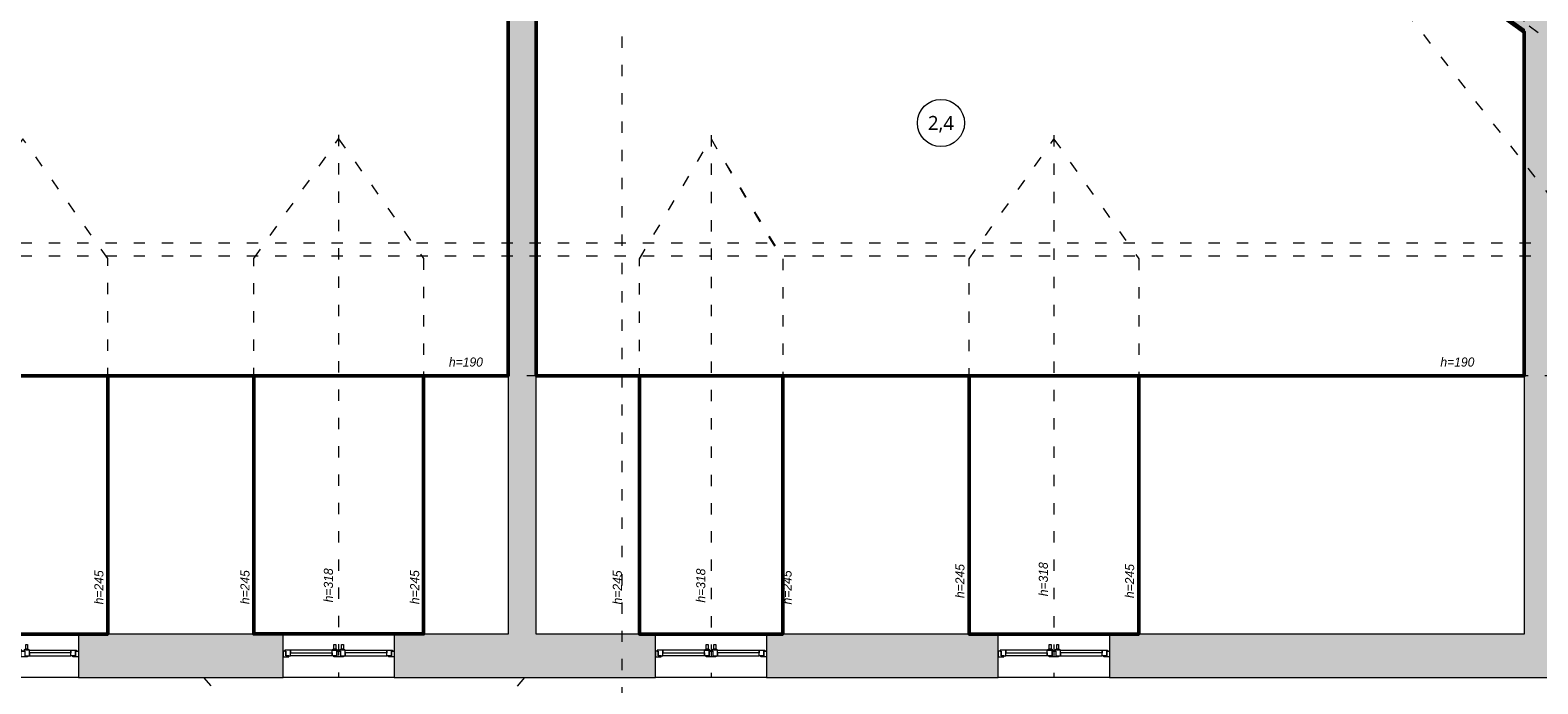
# Model space of a CAD drawing. Header units: millimetres. Extents: x -221 to 149158, y -114258 to 0.
# Tile 185 of 219: x 112839 to 114439, y -54811 to -54118. Entities that reach past the tile are written whole.
import ezdxf
from ezdxf.enums import TextEntityAlignment as Align

# ---------------------------------------------------------------- set-up
doc = ezdxf.new("R2010")
doc.units = ezdxf.units.MM
doc.linetypes.add('ACAD_ISO03W100', pattern=[30, 12, -18])
doc.layers.get('0').update_dxf_attribs({"lineweight": 0})
doc.layers.add('A-przekrycieram.ART', color=7, linetype='Continuous', lineweight=0, true_color=0xffffff)
doc.layers.add('instalacje_arch', color=7, linetype='Continuous', lineweight=30, true_color=0xd60000)
for name, color, linetype, lineweight in [('opis..KF', 250, 'Continuous', 15), ('powierzchnie', 21, 'Continuous', 50), ('stolarka_arch', 250, 'Continuous', 5), ('wymiar..KF', 12, 'Continuous', 5), ('wypełnienie istn..KF', 250, 'Continuous', 0), ('ściany ist..KF', 61, 'Continuous', 5)]:
    doc.layers.add(name, color=color, linetype=linetype, lineweight=lineweight)
doc.styles.add('ARCH', font='segoeuil.ttf')
doc.styles.add('DIM', font='simplex.shx', dxfattribs={"width": 0.6})
doc.dimstyles.new('100-STD', dxfattribs={"dimscale": 10, "dimtxt": 1.3, "dimasz": 0.15, "dimexe": 5, "dimexo": 10, "dimgap": 0.4, "dimtad": 1, "dimdec": 1, "dimrnd": 0.5, "dimdsep": 46, "dimtxsty": 'DIM', "dimblk": 'KR21', "dimcen": 1, "dimdle": 10, "dimse1": 1, "dimse2": 1, "dimclrd": 256, "dimclre": 256, "dimclrt": 256, "dimadec": 0, "dimazin": 0, "dimtfac": 1, "dimtdec": 1, "dimtmove": 2, "dimatfit": 3, "dimldrblk": 'KR21', "dimfxl": 1, "dimtvp": 5.6, "dimtolj": 1, "dimtzin": 2, "dimarcsym": 0})

# ---------------------------------------------------------------- blocks, each defined once
blk = doc.blocks.new('KR21')
at = {"ltscale": 100}
blk.add_line((0, -5), (0, 5), dxfattribs=at)
at = {"ltscale": 100, "const_width": 0.84}
blk.add_lwpolyline([(-2.5, -2.5), (2.6, 2.6)], dxfattribs=at)
blk = doc.blocks.new('*D582')
at = {"layer": 'Defpoints', "color": 0, "linetype": 'ByBlock', "transparency": 16777216}
for p in [(0, -54123.3), (135331.4, -54123.3), (135533.8, -54575.5)]:
    blk.add_point(p, dxfattribs=at)
at = {"layer": 'wymiar..KF', "linetype": 'Continuous', "lineweight": -2, "transparency": 16777216}
blk.add_line((135331.4, -54574), (135331.4, -54124.8), dxfattribs=at)
at = {"layer": 'wymiar..KF', "linetype": 'ByBlock', "lineweight": -2, "transparency": 16777216, "xscale": 1.5, "yscale": 1.5, "zscale": 1.5}
for p, rotation in [((135331.4, -54123.3), 90), ((135331.4, -54575.5), 270)]:
    blk.add_blockref('KR21', p, dxfattribs=dict(at, rotation=rotation))
at = {"layer": 'wymiar..KF', "linetype": 'ByBlock', "transparency": 16777216, "insert": (135320.9, -54349.4), "char_height": 13, "attachment_point": 5, "rotation": 90, "style": 'DIM'}
blk.add_mtext('\\A1;452', dxfattribs=at)
blk = doc.blocks.new('*D583')
at = {"layer": 'Defpoints', "color": 0, "linetype": 'ByBlock', "transparency": 16777216}
for p in [(-202.4, -53646.3), (135612.3, -53646.3), (0, -54123.3)]:
    blk.add_point(p, dxfattribs=at)
at = {"layer": 'wymiar..KF', "linetype": 'Continuous', "lineweight": -2, "transparency": 16777216}
blk.add_line((-202.4, -54121.8), (-202.4, -53647.8), dxfattribs=at)
at = {"layer": 'wymiar..KF', "linetype": 'ByBlock', "lineweight": -2, "transparency": 16777216, "xscale": 1.5, "yscale": 1.5, "zscale": 1.5}
for p, rotation in [((-202.4, -53646.3), 90), ((-202.4, -54123.3), 270)]:
    blk.add_blockref('KR21', p, dxfattribs=dict(at, rotation=rotation))
at = {"layer": 'wymiar..KF', "linetype": 'ByBlock', "transparency": 16777216, "insert": (-212.9, -53884.8), "char_height": 13, "attachment_point": 5, "rotation": 90, "style": 'DIM'}
blk.add_mtext('\\A1;477', dxfattribs=at)
blk = doc.blocks.new('*U641')
at = {"layer": 'stolarka_arch', "lineweight": 0}
blk.add_lwpolyline([(0, 0), (118, 0), (118, -46), (0, -46)], close=True, dxfattribs=at)
at = {"layer": 'stolarka_arch'}
for points in [[(0, -22), (6, -22), (6, -23), (3, -23), (3, -28), (0, -28)], [(3, -23), (8, -23), (8, -29), (2, -29), (2, -28), (3, -28)], [(8, -26), (52, -26), (52, -23), (8, -23)], [(8, -26), (52, -26), (52, -29), (8, -29)], [(57, -23), (52, -23), (52, -29), (58, -29), (58, -28), (57, -28)], [(57, -30), (53, -30), (53, -29), (57, -29)], [(54, -22), (64, -22), (64, -23), (61, -23), (61, -28), (57, -28), (57, -23), (54, -23)], [(56, -35), (54, -35), (54, -30), (56, -30)], [(61, -23), (66, -23), (66, -29), (60, -29), (60, -28), (61, -28)], [(65, -30), (61, -30), (61, -29), (65, -29)], [(64, -35), (62, -35), (62, -30), (64, -30)], [(110, -26), (66, -26), (66, -23), (110, -23)], [(110, -26), (66, -26), (66, -29), (110, -29)], [(115, -23), (110, -23), (110, -29), (116, -29), (116, -28), (115, -28)], [(118, -22), (112, -22), (112, -23), (115, -23), (115, -28), (118, -28)]]:
    blk.add_lwpolyline(points, close=True, dxfattribs=at)
blk = doc.blocks.new('*U635')
at = {"layer": 'stolarka_arch', "lineweight": 0}
blk.add_lwpolyline([(0, 0), (118, 0), (118, -46), (0, -46)], close=True, dxfattribs=at)
at = {"layer": 'stolarka_arch'}
for points in [[(0, -22), (6, -22), (6, -23), (3, -23), (3, -28), (0, -28)], [(3, -23), (8, -23), (8, -29), (2, -29), (2, -28), (3, -28)], [(8, -26), (52, -26), (52, -23), (8, -23)], [(8, -26), (52, -26), (52, -29), (8, -29)], [(57, -23), (52, -23), (52, -29), (58, -29), (58, -28), (57, -28)], [(57, -30), (53, -30), (53, -29), (57, -29)], [(54, -22), (64, -22), (64, -23), (61, -23), (61, -28), (57, -28), (57, -23), (54, -23)], [(56, -35), (54, -35), (54, -30), (56, -30)], [(61, -23), (66, -23), (66, -29), (60, -29), (60, -28), (61, -28)], [(65, -30), (61, -30), (61, -29), (65, -29)], [(64, -35), (62, -35), (62, -30), (64, -30)], [(110, -26), (66, -26), (66, -23), (110, -23)], [(110, -26), (66, -26), (66, -29), (110, -29)], [(115, -23), (110, -23), (110, -29), (116, -29), (116, -28), (115, -28)], [(118, -22), (112, -22), (112, -23), (115, -23), (115, -28), (118, -28)]]:
    blk.add_lwpolyline(points, close=True, dxfattribs=at)
blk = doc.blocks.new('*U632')
at = {"layer": 'stolarka_arch', "lineweight": 0}
blk.add_lwpolyline([(0, 0), (118, 0), (118, -46), (0, -46)], close=True, dxfattribs=at)
at = {"layer": 'stolarka_arch'}
for points in [[(0, -22), (6, -22), (6, -23), (3, -23), (3, -28), (0, -28)], [(3, -23), (8, -23), (8, -29), (2, -29), (2, -28), (3, -28)], [(8, -26), (52, -26), (52, -23), (8, -23)], [(8, -26), (52, -26), (52, -29), (8, -29)], [(57, -23), (52, -23), (52, -29), (58, -29), (58, -28), (57, -28)], [(57, -30), (53, -30), (53, -29), (57, -29)], [(54, -22), (64, -22), (64, -23), (61, -23), (61, -28), (57, -28), (57, -23), (54, -23)], [(56, -35), (54, -35), (54, -30), (56, -30)], [(61, -23), (66, -23), (66, -29), (60, -29), (60, -28), (61, -28)], [(65, -30), (61, -30), (61, -29), (65, -29)], [(64, -35), (62, -35), (62, -30), (64, -30)], [(110, -26), (66, -26), (66, -23), (110, -23)], [(110, -26), (66, -26), (66, -29), (110, -29)], [(115, -23), (110, -23), (110, -29), (116, -29), (116, -28), (115, -28)], [(118, -22), (112, -22), (112, -23), (115, -23), (115, -28), (118, -28)]]:
    blk.add_lwpolyline(points, close=True, dxfattribs=at)
blk = doc.blocks.new('*U633')
at = {"layer": 'stolarka_arch', "lineweight": 0}
blk.add_lwpolyline([(0, 0), (118, 0), (118, -46), (0, -46)], close=True, dxfattribs=at)
at = {"layer": 'stolarka_arch'}
for points in [[(0, -22), (6, -22), (6, -23), (3, -23), (3, -28), (0, -28)], [(3, -23), (8, -23), (8, -29), (2, -29), (2, -28), (3, -28)], [(8, -26), (52, -26), (52, -23), (8, -23)], [(8, -26), (52, -26), (52, -29), (8, -29)], [(57, -23), (52, -23), (52, -29), (58, -29), (58, -28), (57, -28)], [(57, -30), (53, -30), (53, -29), (57, -29)], [(54, -22), (64, -22), (64, -23), (61, -23), (61, -28), (57, -28), (57, -23), (54, -23)], [(56, -35), (54, -35), (54, -30), (56, -30)], [(61, -23), (66, -23), (66, -29), (60, -29), (60, -28), (61, -28)], [(65, -30), (61, -30), (61, -29), (65, -29)], [(64, -35), (62, -35), (62, -30), (64, -30)], [(110, -26), (66, -26), (66, -23), (110, -23)], [(110, -26), (66, -26), (66, -29), (110, -29)], [(115, -23), (110, -23), (110, -29), (116, -29), (116, -28), (115, -28)], [(118, -22), (112, -22), (112, -23), (115, -23), (115, -28), (118, -28)]]:
    blk.add_lwpolyline(points, close=True, dxfattribs=at)
blk = doc.blocks.new('*D874')
at = {"layer": 'Defpoints', "color": 0, "linetype": 'ByBlock', "transparency": 16777216}
for p in [(113376.3, -54101.1), (113376.3, -54210.3), (114424.3, -54236.6)]:
    blk.add_point(p, dxfattribs=at)
at = {"layer": 'wymiar..KF', "linetype": 'Continuous', "lineweight": -2, "transparency": 16777216}
blk.add_line((114422.8, -54101.1), (113377.8, -54101.1), dxfattribs=at)
at = {"layer": 'wymiar..KF', "linetype": 'ByBlock', "lineweight": -2, "transparency": 16777216, "xscale": 1.5, "yscale": 1.5, "zscale": 1.5, "rotation": 180}
blk.add_blockref('KR21', (113376.3, -54101.1), dxfattribs=at)
at = {"layer": 'wymiar..KF', "linetype": 'ByBlock', "lineweight": -2, "transparency": 16777216, "xscale": 1.5, "yscale": 1.5, "zscale": 1.5}
blk.add_blockref('KR21', (114424.3, -54101.1), dxfattribs=at)
at = {"layer": 'wymiar..KF', "linetype": 'ByBlock', "transparency": 16777216, "insert": (113900.3, -54090.6), "char_height": 13, "attachment_point": 5, "style": 'DIM'}
blk.add_mtext('\\A1;1048', dxfattribs=at)
blk = doc.blocks.new('*D875')
at = {"layer": 'Defpoints', "color": 0, "linetype": 'ByBlock', "transparency": 16777216}
for p in [(112311.3, -54101.1), (112311.3, -54758.3), (113346.3, -54758.3)]:
    blk.add_point(p, dxfattribs=at)
at = {"layer": 'wymiar..KF', "linetype": 'Continuous', "lineweight": -2, "transparency": 16777216}
blk.add_line((113344.8, -54101.1), (112312.8, -54101.1), dxfattribs=at)
at = {"layer": 'wymiar..KF', "linetype": 'ByBlock', "lineweight": -2, "transparency": 16777216, "xscale": 1.5, "yscale": 1.5, "zscale": 1.5, "rotation": 180}
blk.add_blockref('KR21', (112311.3, -54101.1), dxfattribs=at)
at = {"layer": 'wymiar..KF', "linetype": 'ByBlock', "lineweight": -2, "transparency": 16777216, "xscale": 1.5, "yscale": 1.5, "zscale": 1.5}
blk.add_blockref('KR21', (113346.3, -54101.1), dxfattribs=at)
at = {"layer": 'wymiar..KF', "linetype": 'ByBlock', "transparency": 16777216, "insert": (112828.8, -54090.6), "char_height": 13, "attachment_point": 5, "style": 'DIM'}
blk.add_mtext('\\A1;1035', dxfattribs=at)
blk = doc.blocks.new('nr pom')
at = {"layer": 'opis..KF', "lineweight": 20}
blk.add_circle((0, 0), 25, dxfattribs=at)
at = {"layer": 'opis..KF', "style": 'ARCH'}
blk.add_attdef('00', text='', height=15, dxfattribs=at).set_placement((0, 0), align=Align.MIDDLE_CENTER)
blk = doc.blocks.new('*U1228')
at = {"layer": 'instalacje_arch', "color": 41, "linetype": 'ACAD_ISO03W100', "lineweight": 9, "true_color": 0xf4ee51}
blk.add_line((0, -4093.7), (0, -145), dxfattribs=at)
at = {"layer": 'instalacje_arch', "color": 41, "true_color": 0xf4ee51, "style": 'ARCH'}
for tag, p in [('P1', (0, 0)), ('P2', (0, -4238.7))]:
    blk.add_attdef(tag, text='', height=20, rotation=180, dxfattribs=at).set_placement(p, align=Align.MIDDLE_CENTER)
blk = doc.blocks.new('*U1674')
at = {"layer": 'A-przekrycieram.ART'}
h = blk.add_hatch(color=256, dxfattribs=at)
h.dxf.hatch_style = 1
h.paths.add_polyline_path([(0, 4200), (5940, 4200), (5940, 0), (0, 0)])
h.paths.add_polyline_path([(200, 4100), (5840, 4100), (5840, 100), (200, 100)], flags=16)

msp = doc.modelspace()

# ---------------------------------------------------------------- hatches: boundary and pattern name
at = {"layer": 'wypełnienie istn..KF', "true_color": 0xc8c8c8}
h = msp.add_hatch(color=9, dxfattribs=at)
h.dxf.hatch_style = 1
h.paths.add_polyline_path([(108621.32, -54556.29), (108621.32, -54169.29), (108699.61, -54169.29), (108699.61, -54010.29), (108653.61, -54010.29), (108653.61, -54123.29), (108575.32, -54123.29), (108575.32, -54575.38), (108797.88, -54797.35), (109687.5, -54797.35), (109687.5, -54751.3), (108816.9, -54751.35)])
h.paths.add_polyline_path([(108699.61, -53600.29), (108621.32, -53600.29), (108621.32, -53431.29), (108575.32, -53431.29), (108575.32, -53646.29), (108653.61, -53646.29), (108653.61, -53760.29), (108699.61, -53760.29)])
h.paths.add_polyline_path([(108621.32, -53093.29), (108575.32, -53093.29), (108575.32, -53259.29), (108621.32, -53259.29)])
h.paths.add_polyline_path([(108621.32, -51409.29), (108971.72, -51409.29), (108971.72, -51363.29), (108575.32, -51363.29), (108575.32, -52921.29), (108621.32, -52921.29)])
h.paths.add_polyline_path([(109601.32, -51363.29), (109222.72, -51363.29), (109222.72, -51409.29), (109555.27, -51409.29), (109555.27, -52073.53), (109601.32, -52073.53)])
h.paths.add_polyline_path([(109601.32, -52245.53), (109555.32, -52245.53), (109555.32, -52435.53), (109601.32, -52435.53)])
h.paths.add_polyline_path([(109601.32, -52607.53), (109555.32, -52607.53), (109555.32, -52988.29), (109027.27, -52988.29), (109027.27, -53028.29), (109069.27, -53028.29), (109069.27, -53609.29), (109611.17, -53609.29), (109611.17, -53594.29), (109099.17, -53594.29), (109099.17, -53018.29), (109767.17, -53018.29), (109767.17, -53594.29), (109700.17, -53594.29), (109700.17, -53609.29), (109797.17, -53609.29), (109797.17, -53018.29), (109947.49, -53018.29), (109947.49, -52972.29), (109601.32, -52972.29)])
h.paths.add_polyline_path([(110317.49, -52972.29), (110065.49, -52972.29), (110065.49, -53018.29), (110317.49, -53018.29)])
h.paths.add_polyline_path([(110677.49, -52972.29), (110435.49, -52972.29), (110435.49, -53018.29), (110677.49, -53018.29)])
h.paths.add_polyline_path([(111422.74, -52972.29), (110795.49, -52972.29), (110795.49, -53018.29), (111156.67, -53018.29), (111156.67, -53706.3), (111191.67, -53706.3), (111191.67, -53619.29), (111700.84, -53619.29), (111700.84, -53572.29), (111191.67, -53572.29), (111190.67, -53018.29), (111422.74, -53018.29)])
h.paths.add_polyline_path([(111692.74, -52972.29), (111540.74, -52972.29), (111540.74, -53018.29), (111692.74, -53018.29)], flags=17)
h.paths.add_polyline_path([(111962.74, -52972.29), (111810.74, -52972.29), (111810.74, -53018.29), (111962.74, -53018.29)])
h.paths.add_polyline_path([(112232.74, -52972.29), (112080.74, -52972.29), (112080.74, -53018.29), (112232.74, -53018.29)], flags=17)
h.paths.add_polyline_path([(112592.74, -52972.29), (112350.74, -52972.29), (112350.74, -53018.29), (112534.67, -53018.29), (112534.67, -53572.29), (111790.84, -53572.29), (111790.84, -53619.29), (112582.05, -53619.29), (112582.05, -53572.29), (112564.67, -53572.29), (112564.67, -53018.29), (112592.74, -53018.29)])
h.paths.add_polyline_path([(112859.25, -52972.29), (112710.74, -52972.29), (112710.74, -53018.29), (112812.67, -53018.29), (112812.67, -53572.29), (112682.01, -53572.29), (112682.01, -53619.29), (112859.21, -53619.29), (112859.29, -53018.29), (112859.21, -53016.51)])
h.paths.add_polyline_path([(113070.21, -52735.21), (113024.21, -52735.21), (113024.21, -52972.29), (113006.25, -52972.29), (113006.25, -53018.29), (113357.89, -53018.29), (113514.25, -53018.29), (113514.25, -53572.29), (113154.25, -53572.29), (113154.25, -53604.29), (113047.25, -53604.29), (113047.25, -53619.29), (113514.25, -53619.29), (113532.49, -53619.29), (113739.21, -53619.29), (113739.21, -53573.29), (113547.21, -53573.29), (113547.21, -53018.29), (113573.21, -53018.29), (113573.21, -52978.29), (113505.87, -52978.29), (113333.21, -52978.29), (113333.21, -53000.79), (113070.21, -53000.79)])
h.paths.add_polyline_path([(110037.5, -54751.35), (109805.5, -54751.35), (109805.5, -54797.35), (110037.5, -54797.35)])
h.paths.add_polyline_path([(110407.49, -54751.35), (110155.5, -54751.35), (110155.5, -54797.35), (110407.49, -54797.35)])
h.paths.add_polyline_path([(110767.49, -54751.86), (110615.67, -54751.3), (110615.67, -53908.3), (111209.21, -53908.3), (111209.17, -53893.3), (111186.67, -53893.3), (111186.67, -53806.3), (111156.67, -53806.3), (111156.67, -53878.3), (110585.67, -53878.3), (110585.67, -54751.3), (110525.49, -54751.3), (110525.49, -54798.07), (110767.49, -54797.86)])
h.paths.add_polyline_path([(111152.74, -54751.24), (110885.49, -54751.3), (110885.49, -54798.07), (111152.74, -54798.01)], flags=17)
h.paths.add_polyline_path([(111448.24, -54751.35), (111402.24, -54751.3), (111402.25, -53908.3), (112060.16, -53908.3), (112060.16, -53893.3), (111319.17, -53893.29), (111319.21, -53908.3), (111372.24, -53908.3), (111372.24, -54751.24), (111270.74, -54751.24), (111270.74, -54797.24), (111402.24, -54797.24), (111402.24, -54924.3), (111730.12, -54924.3), (111730.12, -54878.3), (111448.24, -54878.3)])
h.paths.add_polyline_path([(112281.24, -54804.3), (112412.74, -54804.3), (112412.74, -54758.3), (112311.35, -54758.3), (112311.63, -53908.24), (112476.21, -53908.29), (112476.21, -53893.3), (112150.16, -53893.3), (112150.16, -53908.19), (112281.24, -53907.94), (112281.24, -54758.24), (112235.24, -54758.3), (112235.24, -54878.3), (111981.12, -54877.52), (111981.12, -54924.3), (112281.24, -54924.3)])
h.paths.add_polyline_path([(112772.74, -54758.3), (112530.74, -54758.3), (112530.74, -54804.3), (112772.74, -54804.3)])
h.paths.add_polyline_path([(113107.72, -54758.3), (112890.74, -54758.3), (112890.74, -54804.3), (113107.72, -54804.3)], flags=17)
h.paths.add_polyline_path([(113502.69, -54758.3), (113376.35, -54758.3), (113376.35, -53908.3), (113475.67, -53908.3), (113475.67, -53893.29), (112566.21, -53893.29), (112566.21, -53908.3), (113346.35, -53908.3), (113346.35, -54758.3), (113225.72, -54758.3), (113225.72, -54804.3), (113502.69, -54804.3)])
h.paths.add_polyline_path([(113866.39, -54758.3), (113620.69, -54758.3), (113620.69, -54804.3), (113866.39, -54804.3)], flags=17)
h.paths.add_polyline_path([(115042.21, -54582.38), (115042.21, -54126.29), (114952.21, -54126.29), (114952.21, -54017.3), (114906.21, -54017.3), (114906.21, -54172.29), (114999.01, -54172.29), (114998.76, -54565.78), (114811.39, -54758.3), (114454.39, -54758.3), (114454.39, -54101.32), (114448.71, -54097.29), (114389.96, -54055.65), (114389.96, -54059.54), (114375.96, -54059.54), (114375.96, -54045.72), (114201.96, -53922.37), (114201.96, -53926.27), (114187.96, -53926.27), (114187.96, -53912.45), (114117.21, -53862.29), (113952.21, -53862.29), (113952.21, -53573.29), (113831.21, -53573.29), (113831.21, -53619.29), (113906.21, -53619.29), (113906.21, -53893.29), (113565.67, -53893.29), (113565.67, -53908.3), (114130.16, -53908.3), (114424.35, -54116.85), (114424.35, -54246.22), (114424.35, -54758.3), (113984.39, -54758.3), (113984.39, -54804.3), (114819.71, -54804.3)])
h.paths.add_polyline_path([(115040.21, -52987.29), (114828.21, -52987.29), (114828.21, -52730.03), (114782.21, -52730.03), (114782.21, -53033.29), (114994.21, -53033.29), (114994.21, -53609.29), (114906.21, -53609.29), (114906.21, -53766.29), (114952.21, -53766.29), (114952.21, -53655.29), (115040.21, -53655.29)])
h.paths.add_polyline_path([(114828.21, -52374.86), (114782.21, -52374.86), (114782.21, -52612.03), (114828.21, -52612.03)])
h.paths.add_polyline_path([(114828.21, -52001.59), (114782.21, -52001.59), (114782.21, -52256.86), (114828.21, -52256.86)])
h.paths.add_polyline_path([(114828.21, -51646.09), (114782.21, -51646.09), (114782.21, -51883.59), (114828.21, -51883.59)])
h.paths.add_polyline_path([(114828.21, -51363.29), (114051.21, -51363.29), (114051.21, -51409.29), (114418.71, -51409.29), (114418.71, -51436.29), (114626.21, -51436.29), (114626.21, -51409.29), (114782.21, -51409.29), (114782.21, -51528.09), (114828.21, -51528.09)])
h.paths.add_polyline_path([(113801.21, -51363.29), (113024.21, -51363.29), (113024.21, -51891.89), (113070.21, -51891.89), (113070.21, -51409.29), (113801.21, -51409.29)])
h.paths.add_polyline_path([(113070.21, -52009.89), (113024.21, -52009.89), (113024.21, -52258.44), (113070.21, -52258.44)])
h.paths.add_polyline_path([(113070.21, -52376.44), (113024.21, -52376.44), (113024.21, -52617.21), (113070.21, -52617.21)])

# ---------------------------------------------------------------- linework, layer by layer
at = {"linetype": 'ACAD_ISO03W100'}
for p, q in [((115036.71, -54574.01), (114136.96, -53891.79)), ((114805.71, -54746.29), (114136.96, -53891.79)), ((113166.72, -54229.05), (113166.72, -54803.83)), ((113561.69, -54229.32), (113561.69, -54804.1)), ((113925.39, -54229.32), (113925.39, -54804.1)), ((110309.3, -54343.3), (114502.71, -54343.3)), ((110309.3, -54357.3), (114502.71, -54357.3)), ((113023.24, -54804.3), (113199.71, -55003.33)), ((113363.71, -54804.3), (113199.71, -55003.33))]:
    msp.add_line(p, q, dxfattribs=at)
for points in [[(114505.81, -51436.29), (114505.81, -53307.29), (114717.89, -53307.29), (114717.89, -54456.66), (114690.99, -54484.3), (114668.26, -54484.3), (112235.24, -54484.3), (112235.24, -54603.74), (112052.31, -54603.74), (111448.24, -54603.74), (111448.24, -54477.24), (110585.67, -54477.24)], [(112921.74, -54757.9), (112921.74, -54359.89), (112831.74, -54232.99), (112741.74, -54359.89), (112741.74, -54757.9)], [(113076.72, -54758.02), (113076.72, -54360.01), (113166.72, -54233.11), (113256.72, -54360.01), (113256.72, -54758.02)], [(113485.79, -54758.3), (113485.79, -54360.28), (113561.69, -54233.29), (113637.83, -54360.28), (113637.83, -54758.3)], [(113485.79, -54360.28), (113561.69, -54233.29), (113636.74, -54360.28)], [(113835.39, -54758.3), (113835.39, -54360.28), (113925.39, -54233.39), (114015.39, -54360.28), (114015.39, -54758.3)]]:
    msp.add_lwpolyline(points, dxfattribs=at)
at = {"layer": 'powierzchnie', "linetype": 'ByBlock'}
for points in [[(113346.35, -53908.3), (112311.63, -53908.24), (112311.63, -54484.3), (113346.35, -54484.3), (113346.35, -53908.3)], [(113376.35, -53908.3), (114130.16, -53908.3), (114424.35, -54119.91), (114424.35, -54484.3), (113376.35, -54484.3), (113376.35, -53908.3)], [(112741.74, -54484.3), (112921.74, -54484.3), (112921.74, -54758.3), (112741.74, -54758.3), (112741.74, -54484.3)], [(113076.72, -54484.3), (113256.72, -54484.3), (113256.72, -54758.02), (113076.72, -54758.02), (113076.72, -54484.3)], [(113485.79, -54484.3), (113637.83, -54484.3), (113637.83, -54758.3), (113485.79, -54758.3), (113485.79, -54484.3)], [(113835.39, -54484.3), (114015.39, -54484.3), (114015.39, -54758.3), (113835.39, -54758.3), (113835.39, -54484.3)]]:
    msp.add_lwpolyline(points, dxfattribs=at)
at = {"layer": 'ściany ist..KF', "linetype": 'ByBlock'}
msp.add_line((114424.35, -54119.91), (114424.35, -54758.3), dxfattribs=at)
for points in [[(114454.39, -54101.32), (114389.96, -54055.65), (114389.96, -54059.54), (114375.96, -54059.54), (114375.96, -54045.72), (114201.96, -53922.37), (114201.96, -53926.27), (114187.96, -53926.27), (114187.96, -53912.45), (114117.21, -53862.29), (113952.21, -53862.29), (113952.21, -53573.29), (113831.21, -53573.29), (113831.21, -53619.29), (113906.21, -53619.29), (113906.21, -53893.29), (113565.67, -53893.29), (113565.67, -53908.3), (114130.16, -53908.3), (114424.35, -54116.85), (114424.35, -54758.3), (113984.39, -54758.3), (113984.39, -54804.3)], [(112566.21, -53908.3), (113346.35, -53908.3), (113346.35, -54758.3), (113225.72, -54758.3), (113225.72, -54804.3), (113502.69, -54804.3), (113502.69, -54758.3), (113376.35, -54758.3), (113376.35, -53908.3), (113475.67, -53908.3), (113475.67, -53893.29), (112566.21, -53893.29), (112566.21, -53908.3)], [(114130.16, -53908.3), (114424.35, -54116.85), (114424.35, -54246.22)], [(113984.39, -54804.3), (114819.71, -54804.3)]]:
    msp.add_lwpolyline(points, dxfattribs=at)
for points in [[(112890.74, -54804.3), (113107.72, -54804.3), (113107.72, -54758.3), (112890.74, -54758.3)], [(113620.69, -54804.3), (113866.39, -54804.3), (113866.39, -54758.3), (113620.69, -54758.3)]]:
    msp.add_lwpolyline(points, close=True, dxfattribs=at)

# ---------------------------------------------------------------- block references
at = {"xscale": 2, "yscale": 2, "zscale": 2}
msp.add_blockref('*U1674', (106304.86, -56225.76), dxfattribs=at)
at = {"layer": 'instalacje_arch'}
msp.add_blockref('*U1228', (113467.57, -51212.97), dxfattribs=at)
at = {"layer": 'opis..KF', "color": 30}
msp.add_blockref('nr pom', (113805.55, -54216.34), dxfattribs=at).add_auto_attribs({'00': '2,4'})
at = {"layer": 'stolarka_arch', "rotation": 180}
for name, p in [('*U635', (112890.74, -54804.3)), ('*U641', (113225.72, -54804.3)), ('*U632', (113620.69, -54804.3)), ('*U633', (113984.39, -54804.3))]:
    msp.add_blockref(name, p, dxfattribs=at)

# ---------------------------------------------------------------- texts
at = {"layer": 'opis..KF', "char_height": 9.6, "attachment_point": 5, "style": 'ARCH'}
for insert in [(113301.74, -54469.88), (114353.33, -54469.88)]:
    msp.add_mtext_dynamic_manual_height_columns('{\\fCentury Gothic|b0|i1|c238|p34;h=190}', width=156.7001, gutter_width=70, heights=[0], dxfattribs=dict(at, insert=insert))
at = {"layer": 'opis..KF', "char_height": 9.6, "attachment_point": 5, "rotation": 90, "style": 'ARCH'}
for s, insert in [('{\\fCentury Gothic|b0|i1|c238|p34;h=245}', (112912.44, -54708.74)), ('{\\fCentury Gothic|b0|i1|c238|p34;h=245}', (113067.42, -54708.57)), ('{\\fCentury Gothic|b0|i1|c238|p34;h=318}', (113155.91, -54706.59)), ('{\\fCentury Gothic|b0|i1|c238|p34;h=245}', (113247.42, -54708.57)), ('{\\fCentury Gothic|b0|i1|c238|p34;h=245}', (113462.39, -54708.84)), ('{\\fCentury Gothic|b0|i1|c238|p34;h=318}', (113550.88, -54706.86)), ('{\\fCentury Gothic|b0|i1|c238|p34;h=245}', (113642.39, -54708.84)), ('{\\fCentury Gothic|b0|i1|c238|p34;h=245}', (113825.74, -54702.09)), ('{\\fCentury Gothic|b0|i1|c238|p34;h=318}', (113914.23, -54700.11)), ('{\\fCentury Gothic|b0|i1|c238|p34;h=245}', (114005.74, -54702.09))]:
    msp.add_mtext_dynamic_manual_height_columns(s, width=156.7001, gutter_width=70, heights=[0], dxfattribs=dict(at, insert=insert))

# ---------------------------------------------------------------- dimensions: what is measured, and where the dimension line sits
at = {"layer": 'wymiar..KF', "linetype": 'ByBlock'}
for base, p1, p2, picture, middle in [((-202.42, -53646.29), (0, -54123.29), (135612.31, -53646.29), '*D583', (-212.92, -53884.79)), ((135331.42, -54123.29), (135533.84, -54575.52), (0, -54123.29), '*D582', (135320.92, -54349.41))]:
    dim = msp.add_linear_dim(base=base, p1=p1, p2=p2, angle=90, dimstyle='100-STD', override={"dimfxl": 8, "dimfxlon": 1}, dxfattribs=at)
    dim.commit()
    dim.dimension.update_dxf_attribs({"geometry": picture, "text_midpoint": middle})
for base, p1, p2, picture, middle in [((112311.35, -54101.11), (113346.35, -54758.3), (112311.35, -54758.3), '*D875', (112828.85, -54090.61)), ((113376.35, -54101.11), (114424.35, -54236.62), (113376.35, -54210.31), '*D874', (113900.35, -54090.61))]:
    dim = msp.add_linear_dim(base=base, p1=p1, p2=p2, dimstyle='100-STD', override={"dimfxl": 8, "dimfxlon": 1}, dxfattribs=at)
    dim.commit()
    dim.dimension.update_dxf_attribs({"geometry": picture, "text_midpoint": middle})

doc.saveas('drawing.dxf')
